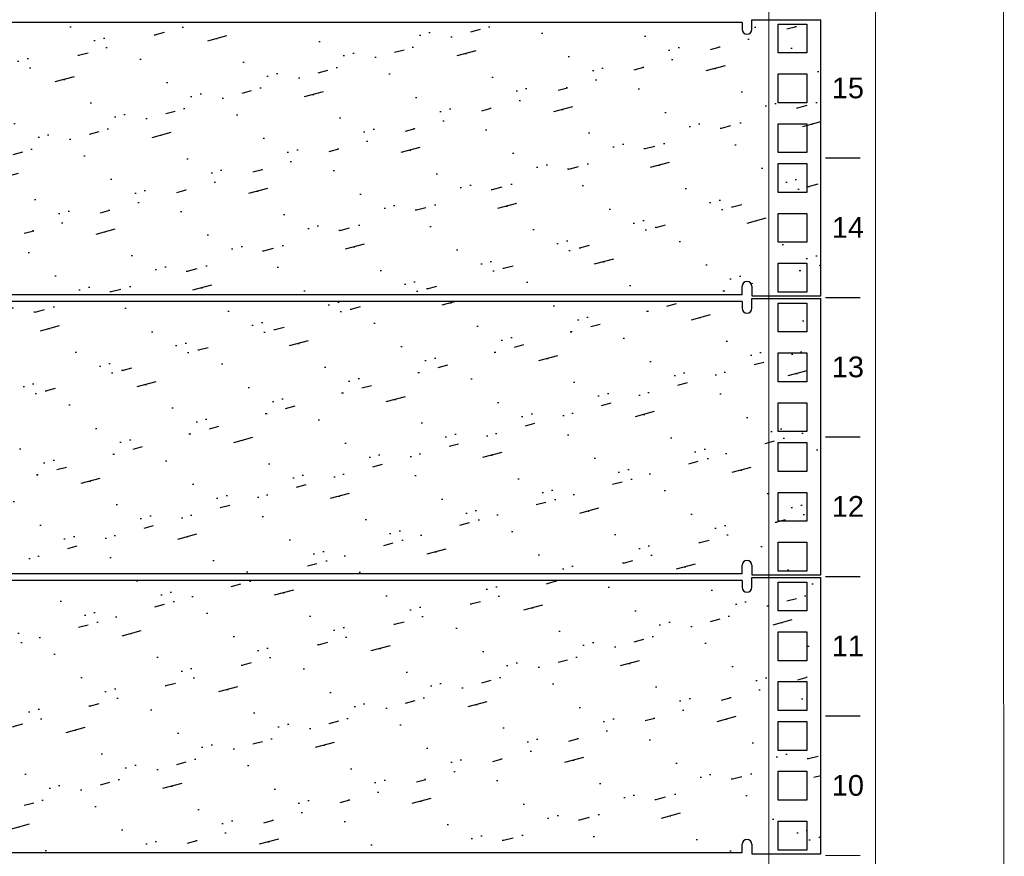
# Model space of a CAD drawing. Header units: millimetres. Extents: x 83969 to 163860, y -22594 to 4849.
# Tile 57 of 108: x 163448 to 163468, y -21392 to -21375. Entities that reach past the tile are written whole.
import ezdxf
from ezdxf.enums import TextEntityAlignment as Align

# ---------------------------------------------------------------- set-up
doc = ezdxf.new("R2010")
doc.units = ezdxf.units.MM
doc.layers.get('0').update_dxf_attribs({"color": 251, "lineweight": 0})
for name, color, linetype in [('! PT Instalacja niskoprądowa', 1, 'Continuous'), ('! PT Opisy Legenda 2', 7, 'Continuous'), ('! PT Wyposażenie szafy RACK', 7, 'Continuous'), ('00 CCTV IP - MIWI', 10, 'Continuous')]:
    doc.layers.add(name, color=color, linetype=linetype)
doc.layers.add('BKT_szafy', color=7, linetype='Continuous', lineweight=5)
doc.layers.add('BKT_szafy_numeracja', color=7, linetype='Continuous', lineweight=5)
doc.styles.get("Standard").update_dxf_attribs({"font": 'arial.ttf'})

# ---------------------------------------------------------------- blocks, each defined once
blk = doc.blocks.new('1U_szafa')
at = {"layer": '00 CCTV IP - MIWI', "color": 7}
for points in [[(9756, 2032.2), (9765.2, 2032.2), (9765.2, 2023), (9756, 2023), (9756, 2032.2)], [(9756, 2016.33), (9765.2, 2016.33), (9765.2, 2007.13), (9756, 2007.13), (9756, 2016.33)], [(9756, 2000.45), (9765.2, 2000.45), (9765.2, 1991.25), (9756, 1991.25), (9756, 2000.45)]]:
    blk.add_lwpolyline(points, dxfattribs=at)
at = {"layer": '00 CCTV IP - MIWI', "color": 7, "const_width": 0.4}
blk.add_lwpolyline([(9771.14, 1989.5), (9782.24, 1989.5)], dxfattribs=at)
blk = doc.blocks.new('Szafa rack 27U')
at = {"layer": 'BKT_szafy'}
blk.add_lwpolyline([(-0.32, 809.01), (0, 29.85)], dxfattribs=at)
blk.add_lwpolyline([(-26.03, 36.51), (-47.62, 36.51), (-47.62, 802.35), (-26.03, 802.35)], close=True, dxfattribs=at)
at = {"layer": 'BKT_szafy', "const_width": 0.254}
for points in [[(-36.18, 432.5), (-29.13, 432.5)], [(-36.18, 404.28), (-29.13, 404.28)], [(-36.18, 376.05), (-29.13, 376.05)], [(-36.18, 347.82), (-29.13, 347.82)], [(-36.18, 319.6), (-29.13, 319.6)], [(-36.18, 291.37), (-29.13, 291.37)]]:
    blk.add_lwpolyline(points, dxfattribs=at)
at = {"layer": 'BKT_szafy', "xscale": 0.635, "yscale": 0.635, "zscale": 0.635}
for p in [(-6240.84, -830.83), (-6240.84, -859.06), (-6240.84, -887.28), (-6240.84, -915.51), (-6240.84, -943.73), (-6240.84, -971.96)]:
    blk.add_blockref('1U_szafa', p, dxfattribs=at)
at = {"layer": '! PT Instalacja niskoprądowa'}
blk.add_attdef('NAZWA_SZAFY', text='', height=20, dxfattribs=at).set_placement((-377.65, 856.93), align=Align.MIDDLE_LEFT)
at = {"layer": 'BKT_szafy_numeracja', "char_height": 4.191, "width": 4.445, "attachment_point": 1}
for s, insert in [('15', (-34.9, 448.79)), ('14', (-34.9, 420.56)), ('13', (-34.9, 392.34)), ('12', (-34.9, 364.11)), ('11', (-34.9, 335.89)), ('10', (-34.9, 307.66))]:
    blk.add_mtext(s, dxfattribs=dict(at, insert=insert))
blk = doc.blocks.new('Panel zaślepiający 2U')
h = blk.add_hatch()
h.set_pattern_fill('GROUT', color=256, scale=0.25, angle=15, style=0)
h.set_pattern_definition([(15, (-221.1876, -203.528), (-0.350719, 2.535627), [0.3175, -2.2225]), (15, (-221.1275, -202.5257), (-0.6574, 2.453452), [0, -2.54]), (15, (-221.801, -203.6923), (0.262644, 2.699977), [0, -2.54]), (15, (-222.294, -201.8522), (1.796051, 3.110852), [0.635, -4.445]), (15, (-220.043, -202.8926), (-0.6574, 2.453452), [0, -2.54]), (15, (-220.5743, -203.3636), (-0.044037, 2.617802), [0, -2.54]), (15, (-220.3498, -202.9747), (-0.6574, 2.453452), [0, -2.54]), (15, (-221.9874, -201.77), (-0.6574, 2.453452), [0, -2.54])])
h.paths.add_polyline_path([(46.672, 0), (48.895, 0), (48.895, 4.445), (48.895, 8.89), (46.672, 8.89), (46.672, 8.579, -1), (46.361, 8.579), (46.361, 8.803), (2.534, 8.803), (2.534, 8.579, -1), (2.222, 8.579), (2.222, 8.89), (0, 8.89), (0, 4.445), (0, 0), (2.222, 0), (2.222, 0.311, -1), (2.534, 0.311), (2.534, 0.039), (46.361, 0.039), (46.361, 0.311, -1), (46.672, 0.311)])
for p, q in [((46.672, 8.89), (48.895, 8.89)), ((46.672, 8.89), (48.895, 8.89)), ((46.672, 8.579), (46.672, 8.89)), ((48.895, 4.445), (48.895, 8.89)), ((46.361, 8.803), (2.534, 8.803)), ((46.361, 8.803), (46.361, 8.579)), ((48.895, 0), (48.895, 4.445)), ((46.361, 0.039), (2.534, 0.039)), ((46.361, 0.039), (46.361, 0.311)), ((46.672, 0.311), (46.672, 0)), ((46.672, 0), (48.895, 0))]:
    blk.add_line(p, q)
for centre, start, end in [((46.517, 8.579), 180, 0), ((46.517, 0.311), 0, 180)]:
    blk.add_arc(centre, 0.156, start, end)

msp = doc.modelspace()

# ---------------------------------------------------------------- block references
at = {"layer": '! PT Opisy Legenda 2', "xscale": 0.6288110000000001, "yscale": 0.6288110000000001, "zscale": 0.6288110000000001}
for p in [(163433.527, -21380.482), (163433.527, -21386.127), (163433.527, -21391.772)]:
    msp.add_blockref('Panel zaślepiający 2U', p, dxfattribs=at)
at = {"layer": '! PT Wyposażenie szafy RACK', "color": 7, "xscale": 0.1, "yscale": 0.1, "zscale": 0.1}
msp.add_blockref('Szafa rack 27U', (163467.983, -21420.942), dxfattribs=at)

doc.saveas('drawing.dxf')
